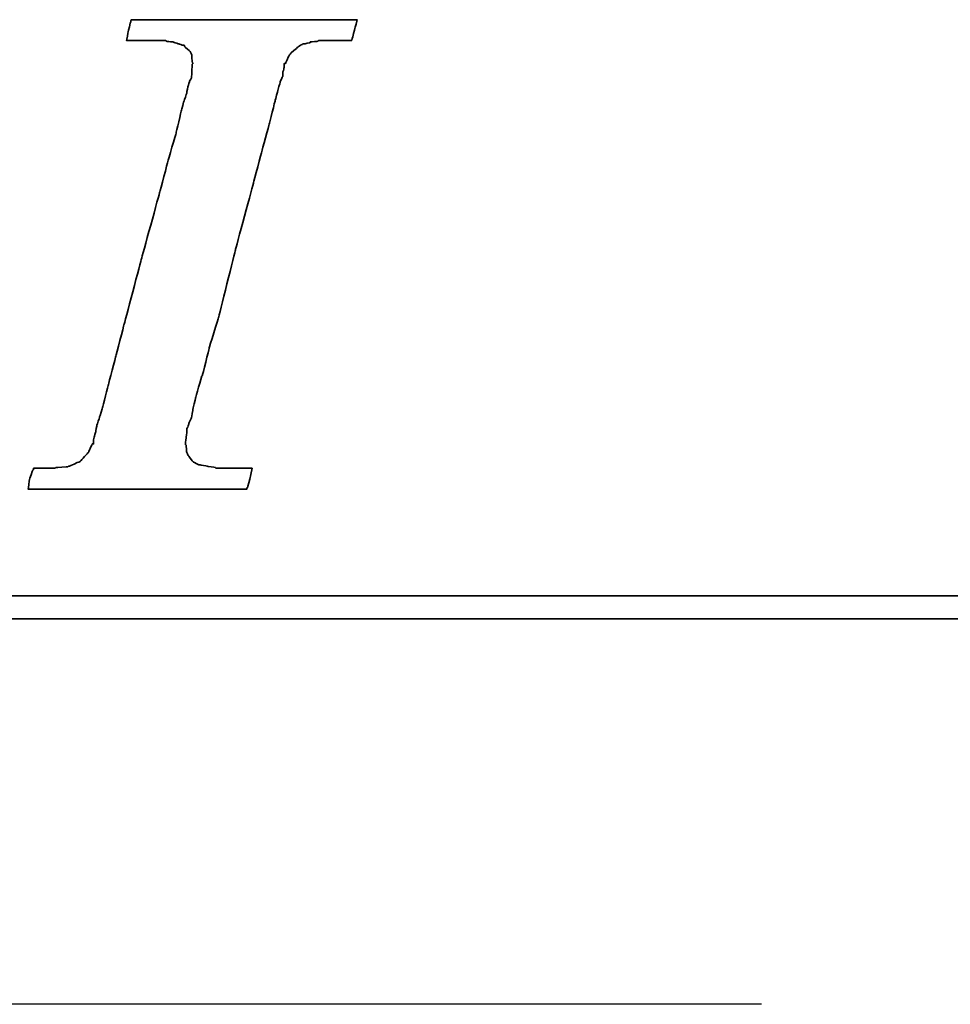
# Model space of a CAD drawing. Extents: x 473 to 1054, y -106 to 208.
# Tile 31 of 45: x 1022.66 to 1026.94, y -68.56 to -64.03. Entities that reach past the tile are written whole.
import ezdxf

# ---------------------------------------------------------------- set-up
doc = ezdxf.new("R2010")
doc.units = 0
doc.header["$MEASUREMENT"] = 0
doc.linetypes.add('CENTER', pattern=[2, 1.25, -0.25, 0.25, -0.25])
for name, color, linetype in [('CL', 1, 'CENTER'), ('DIM', 4, 'CONTINUOUS'), ('layer 1', 7, 'CONTINUOUS')]:
    doc.layers.add(name, color=color, linetype=linetype)

# ---------------------------------------------------------------- blocks, each defined once
blk = doc.blocks.new('TBI MOTION logo(完整正式版)')
at = {"layer": 'layer 1', "color": 22, "lineweight": 35}
for points, knots in [([(-40.59125, -7.94375), (-40.59125, -7.94375), (-40.97375, -7.94375), (-40.97375, -7.94375), (-40.97375, -7.94375), (-40.97375, -7.94375), (-41.38125, -7.94375), (-41.38125, -7.94375), (-41.38125, -7.94375), (-41.38125, -7.94375), (-41.54875, -7.94375), (-41.54875, -7.94375), (-41.54875, -7.94375), (-41.54875, -7.94375), (-41.59875, -7.94375), (-41.59875, -7.94375), (-41.59875, -7.94375), (-41.59875, -7.94375), (-41.88375, -7.94375), (-41.88375, -7.94375), (-41.88375, -7.94375), (-41.88375, -7.94375), (-41.90875, -7.91875), (-41.90875, -7.91875), (-41.90875, -7.91875), (-41.90875, -7.91875), (-42.19875, -7.87125), (-42.19875, -7.87125), (-42.19875, -7.87125), (-42.19875, -7.87125), (-42.43875, -7.82375), (-42.43875, -7.82375), (-42.43875, -7.82375), (-42.43875, -7.82375), (-42.45875, -7.82375), (-42.45875, -7.82375), (-42.45875, -7.82375), (-42.45875, -7.82375), (-42.48625, -7.82375), (-42.48625, -7.82375), (-42.48625, -7.82375), (-42.48625, -7.82375), (-42.67625, -7.72375), (-42.67625, -7.72375), (-42.67625, -7.72375), (-42.67625, -7.72375), (-42.70125, -7.70375), (-42.70125, -7.70375), (-42.70125, -7.70375), (-42.70125, -7.70375), (-42.72375, -7.67875), (-42.72375, -7.67875), (-42.72375, -7.67875), (-42.72375, -7.67875), (-42.86875, -7.48875), (-42.86875, -7.48875), (-42.86875, -7.48875), (-42.86875, -7.48875), (-42.89375, -7.43875), (-42.89375, -7.43875), (-42.89375, -7.43875), (-42.89375, -7.43875), (-42.91875, -7.38875), (-42.91875, -7.38875), (-42.91875, -7.38875), (-42.91875, -7.38875), (-42.93875, -7.12875), (-42.93875, -7.12875), (-42.93875, -7.12875), (-42.93875, -7.12875), (-42.96375, -7.10375), (-42.96375, -7.10375), (-42.96375, -7.10375), (-42.96375, -7.10375), (-42.96375, -7.05375), (-42.96375, -7.05375), (-42.96375, -7.05375), (-42.96375, -7.05375), (-42.96375, -7.00875), (-42.96375, -7.00875), (-42.96375, -7.00875), (-42.96375, -7.00875), (-42.91875, -6.69625), (-42.91875, -6.69625), (-42.91875, -6.69625), (-42.91875, -6.69625), (-42.91875, -6.62375), (-42.91875, -6.62375), (-42.91875, -6.62375), (-42.91875, -6.62375), (-42.91875, -6.59625), (-42.91875, -6.59625), (-42.91875, -6.59625), (-42.91875, -6.59625), (-42.91875, -6.57375), (-42.91875, -6.57375), (-42.91875, -6.57375), (-42.91875, -6.57375), (-42.91875, -6.52875), (-42.91875, -6.52875), (-42.91875, -6.52875), (-42.91875, -6.52875), (-42.89375, -6.50375), (-42.89375, -6.50375), (-42.89375, -6.50375), (-42.89375, -6.50375), (-42.84375, -6.38375), (-42.84375, -6.38375), (-42.84375, -6.38375), (-42.84375, -6.38375), (-42.84375, -6.35875), (-42.84375, -6.35875), (-42.84375, -6.35875), (-42.84375, -6.35875), (-42.74625, -6.14375), (-42.74625, -6.14375), (-42.74625, -6.14375), (-42.74625, -6.14375), (-42.70125, -5.85375), (-42.70125, -5.85375), (-42.70125, -5.85375), (-42.70125, -5.85375), (-42.60375, -5.47125), (-42.60375, -5.47125), (-42.60375, -5.47125), (-42.60375, -5.47125), (-42.60375, -5.44875), (-42.60375, -5.44875), (-42.60375, -5.44875), (-42.60375, -5.44875), (-42.38875, -4.67875), (-42.38875, -4.67875), (-42.38875, -4.67875), (-42.38875, -4.67875), (-42.36375, -4.65375), (-42.36375, -4.65375), (-42.36375, -4.65375), (-42.36375, -4.65375), (-42.12375, -3.69625), (-42.12375, -3.69625), (-42.12375, -3.69625), (-42.12375, -3.69625), (-42.12375, -3.67374), (-42.12375, -3.67374), (-42.12375, -3.67374), (-42.12375, -3.67374), (-41.78875, -2.59374), (-41.78875, -2.59374), (-41.78875, -2.59374), (-41.78875, -2.59374), (-41.18875, -0.19375), (-41.18875, -0.19375), (-41.18875, -0.19375), (-41.18875, -0.19375), (-40.54375, 2.20624), (-40.54375, 2.20624), (-40.54375, 2.20624), (-40.54375, 2.20624), (-40.25375, 3.30875), (-40.25375, 3.30875), (-40.25375, 3.30875), (-40.25375, 3.30875), (-39.98875, 4.27125), (-39.98875, 4.27125), (-39.98875, 4.27125), (-39.98875, 4.27125), (-39.77375, 5.13125), (-39.77375, 5.13125), (-39.77375, 5.13125), (-39.77375, 5.13125), (-39.67875, 5.47125), (-39.67875, 5.47125), (-39.67875, 5.47125), (-39.67875, 5.47125), (-39.60375, 5.75625), (-39.60375, 5.75625), (-39.60375, 5.75625), (-39.60375, 5.75625), (-39.60375, 5.78125), (-39.60375, 5.78125), (-39.60375, 5.78125), (-39.60375, 5.78125), (-39.50875, 5.97125), (-39.50875, 5.97125), (-39.50875, 5.97125), (-39.50875, 5.97125), (-39.50875, 6.13875), (-39.50875, 6.13875), (-39.50875, 6.13875), (-39.50875, 6.13875), (-39.48625, 6.16625), (-39.48625, 6.16625), (-39.48625, 6.16625), (-39.48625, 6.16625), (-39.46125, 6.28625), (-39.46125, 6.28625), (-39.46125, 6.28625), (-39.46125, 6.28625), (-39.46125, 6.42625), (-39.46125, 6.42625), (-39.46125, 6.42625), (-39.46125, 6.42625), (-39.41375, 6.42625), (-39.41375, 6.42625), (-39.41375, 6.42625), (-39.41375, 6.42625), (-39.29375, 6.69125), (-39.29375, 6.69125), (-39.29375, 6.69125), (-39.29375, 6.69125), (-39.26875, 6.74125), (-39.26875, 6.74125), (-39.26875, 6.74125), (-39.26875, 6.74125), (-39.24375, 6.76625), (-39.24375, 6.76625), (-39.24375, 6.76625), (-39.24375, 6.76625), (-38.98375, 7.00624), (-38.98375, 7.00624), (-38.98375, 7.00624), (-38.98375, 7.00624), (-38.95625, 7.02624), (-38.95625, 7.02624), (-38.95625, 7.02624), (-38.95625, 7.02624), (-38.78875, 7.12624), (-38.78875, 7.12624), (-38.78875, 7.12624), (-38.78875, 7.12624), (-38.76375, 7.12624), (-38.76375, 7.12624), (-38.76375, 7.12624), (-38.76375, 7.12624), (-38.74375, 7.12624), (-38.74375, 7.12624), (-38.74375, 7.12624), (-38.74375, 7.12624), (-38.52875, 7.17125), (-38.52875, 7.17125), (-38.52875, 7.17125), (-38.52875, 7.17125), (-38.52875, 7.19624), (-38.52875, 7.19624), (-38.52875, 7.19624), (-38.52875, 7.19624), (-38.50375, 7.19624), (-38.50375, 7.19624), (-38.50375, 7.19624), (-38.50375, 7.19624), (-38.26125, 7.21875), (-38.26125, 7.21875), (-38.26125, 7.21875), (-38.26125, 7.21875), (-38.23875, 7.24624), (-38.23875, 7.24624), (-38.23875, 7.24624), (-38.23875, 7.24624), (-38.21625, 7.24624), (-38.21625, 7.24624), (-38.21625, 7.24624), (-38.21625, 7.24624), (-38.18875, 7.24624), (-38.18875, 7.24624), (-38.18875, 7.24624), (-38.18875, 7.24624), (-37.90375, 7.24624), (-37.90375, 7.24624), (-37.90375, 7.24624), (-37.90375, 7.24624), (-37.85375, 7.24624), (-37.85375, 7.24624), (-37.85375, 7.24624), (-37.85375, 7.24624), (-37.75875, 7.24624), (-37.75875, 7.24624), (-37.75875, 7.24624), (-37.75875, 7.24624), (-37.42375, 7.24624), (-37.42375, 7.24624), (-37.42375, 7.24624), (-37.42375, 7.24624), (-37.08875, 7.24624), (-37.08875, 7.24624), (-37.08875, 7.24624), (-37.08875, 7.24624), (-37.06375, 7.24624), (-37.06375, 7.24624), (-37.06375, 7.24624), (-37.06375, 7.24624), (-37.06375, 7.26624), (-37.06375, 7.26624), (-37.06375, 7.26624), (-37.06375, 7.26624), (-37.03875, 7.29125), (-37.03875, 7.29125), (-37.03875, 7.29125), (-37.03875, 7.29125), (-37.03875, 7.31625), (-37.03875, 7.31625), (-37.03875, 7.31625), (-37.03875, 7.31625), (-36.94125, 7.67625), (-36.94125, 7.67625), (-36.94125, 7.67625), (-36.94125, 7.67625), (-36.86875, 7.98625), (-36.86875, 7.98625), (-36.86875, 7.98625), (-36.86875, 7.98625), (-36.98875, 7.98625), (-36.98875, 7.98625), (-36.98875, 7.98625), (-36.98875, 7.98625), (-37.42375, 7.98625), (-37.42375, 7.98625), (-37.42375, 7.98625), (-37.42375, 7.98625), (-37.94875, 7.98625), (-37.94875, 7.98625), (-37.94875, 7.98625), (-37.94875, 7.98625), (-38.57375, 7.98625), (-38.57375, 7.98625), (-38.57375, 7.98625), (-38.57375, 7.98625), (-39.29375, 7.98625), (-39.29375, 7.98625), (-39.29375, 7.98625), (-39.29375, 7.98625), (-40.82875, 7.98625), (-40.82875, 7.98625), (-40.82875, 7.98625), (-40.82875, 7.98625), (-42.36375, 7.98625), (-42.36375, 7.98625), (-42.36375, 7.98625), (-42.36375, 7.98625), (-43.08375, 7.98625), (-43.08375, 7.98625), (-43.08375, 7.98625), (-43.08375, 7.98625), (-43.70875, 7.98625), (-43.70875, 7.98625), (-43.70875, 7.98625), (-43.70875, 7.98625), (-44.23375, 7.98625), (-44.23375, 7.98625), (-44.23375, 7.98625), (-44.23375, 7.98625), (-44.66875, 7.98625), (-44.66875, 7.98625), (-44.66875, 7.98625), (-44.66875, 7.98625), (-44.88375, 7.98625), (-44.88375, 7.98625), (-44.88375, 7.98625), (-44.88375, 7.98625), (-44.90875, 7.94125), (-44.90875, 7.94125), (-44.90875, 7.94125), (-44.90875, 7.94125), (-44.90875, 7.91625), (-44.90875, 7.91625), (-44.90875, 7.91625), (-44.90875, 7.91625), (-45.00375, 7.55625), (-45.00375, 7.55625), (-45.00375, 7.55625), (-45.00375, 7.55625), (-45.05375, 7.24624), (-45.05375, 7.24624), (-45.05375, 7.24624), (-45.05375, 7.24624), (-44.61875, 7.24624), (-44.61875, 7.24624), (-44.61875, 7.24624), (-44.61875, 7.24624), (-44.11375, 7.24624), (-44.11375, 7.24624), (-44.11375, 7.24624), (-44.11375, 7.24624), (-43.99375, 7.24624), (-43.99375, 7.24624), (-43.99375, 7.24624), (-43.99375, 7.24624), (-43.94625, 7.24624), (-43.94625, 7.24624), (-43.94625, 7.24624), (-43.94625, 7.24624), (-43.92374, 7.24624), (-43.92374, 7.24624), (-43.92374, 7.24624), (-43.92374, 7.24624), (-43.65875, 7.24624), (-43.65875, 7.24624), (-43.65875, 7.24624), (-43.65875, 7.24624), (-43.63875, 7.21875), (-43.63875, 7.21875), (-43.63875, 7.21875), (-43.63875, 7.21875), (-43.46875, 7.19624), (-43.46875, 7.19624), (-43.46875, 7.19624), (-43.46875, 7.19624), (-43.39875, 7.19624), (-43.39875, 7.19624), (-43.39875, 7.19624), (-43.39875, 7.19624), (-43.37125, 7.17125), (-43.37125, 7.17125), (-43.37125, 7.17125), (-43.37125, 7.17125), (-43.34875, 7.17125), (-43.34875, 7.17125), (-43.34875, 7.17125), (-43.34875, 7.17125), (-43.20375, 7.12624), (-43.20375, 7.12624), (-43.20375, 7.12624), (-43.20375, 7.12624), (-43.05875, 7.07624), (-43.05875, 7.07624), (-43.05875, 7.07624), (-43.05875, 7.07624), (-43.01375, 7.07624), (-43.01375, 7.07624), (-43.01375, 7.07624), (-43.01375, 7.07624), (-42.98875, 7.02624), (-42.98875, 7.02624), (-42.98875, 7.02624), (-42.98875, 7.02624), (-42.79875, 6.86125), (-42.79875, 6.86125), (-42.79875, 6.86125), (-42.79875, 6.86125), (-42.77375, 6.81125), (-42.77375, 6.81125), (-42.77375, 6.81125), (-42.77375, 6.81125), (-42.74625, 6.76625), (-42.74625, 6.76625), (-42.74625, 6.76625), (-42.74625, 6.76625), (-42.72375, 6.47625), (-42.72375, 6.47625), (-42.72375, 6.47625), (-42.72375, 6.47625), (-42.70125, 6.45124), (-42.70125, 6.45124), (-42.70125, 6.45124), (-42.70125, 6.45124), (-42.70125, 6.42625), (-42.70125, 6.42625), (-42.70125, 6.42625), (-42.70125, 6.42625), (-42.72375, 6.40625), (-42.72375, 6.40625), (-42.72375, 6.40625), (-42.72375, 6.40625), (-42.74625, 5.97125), (-42.74625, 5.97125), (-42.74625, 5.97125), (-42.74625, 5.97125), (-42.74625, 5.94625), (-42.74625, 5.94625), (-42.74625, 5.94625), (-42.74625, 5.94625), (-42.74625, 5.92625), (-42.74625, 5.92625), (-42.74625, 5.92625), (-42.74625, 5.92625), (-42.77375, 5.87625), (-42.77375, 5.87625), (-42.77375, 5.87625), (-42.77375, 5.87625), (-42.81875, 5.80625), (-42.81875, 5.80625), (-42.81875, 5.80625), (-42.81875, 5.80625), (-42.86875, 5.63625), (-42.86875, 5.63625), (-42.86875, 5.63625), (-42.86875, 5.63625), (-42.91875, 5.39625), (-42.91875, 5.39625), (-42.91875, 5.39625), (-42.91875, 5.39625), (-42.91875, 5.37124), (-42.91875, 5.37124), (-42.91875, 5.37124), (-42.91875, 5.37124), (-43.01375, 5.10874), (-43.01375, 5.10874), (-43.01375, 5.10874), (-43.01375, 5.10874), (-43.10875, 4.77124), (-43.10875, 4.77124), (-43.10875, 4.77124), (-43.10875, 4.77124), (-43.29875, 3.95625), (-43.29875, 3.95625), (-43.29875, 3.95625), (-43.29875, 3.95625), (-43.58875, 2.95125), (-43.58875, 2.95125), (-43.58875, 2.95125), (-43.58875, 2.95125), (-43.87375, 1.87125), (-43.87375, 1.87125), (-43.87375, 1.87125), (-43.87375, 1.87125), (-44.52625, -0.50374), (-44.52625, -0.50374), (-44.52625, -0.50374), (-44.52625, -0.50374), (-45.14875, -2.85375), (-45.14875, -2.85375), (-45.14875, -2.85375), (-45.14875, -2.85375), (-45.43375, -3.95875), (-45.43375, -3.95875), (-45.43375, -3.95875), (-45.43375, -3.95875), (-45.69875, -4.96875), (-45.69875, -4.96875), (-45.69875, -4.96875), (-45.69875, -4.96875), (-45.91375, -5.78375), (-45.91375, -5.78375), (-45.91375, -5.78375), (-45.91375, -5.78375), (-46.01375, -6.11875), (-46.01375, -6.11875), (-46.01375, -6.11875), (-46.01375, -6.11875), (-46.01375, -6.14375), (-46.01375, -6.14375), (-46.01375, -6.14375), (-46.01375, -6.14375), (-46.10875, -6.40875), (-46.10875, -6.40875), (-46.10875, -6.40875), (-46.10875, -6.40875), (-46.15375, -6.64875), (-46.15375, -6.64875), (-46.15375, -6.64875), (-46.15375, -6.64875), (-46.20375, -6.83875), (-46.20375, -6.83875), (-46.20375, -6.83875), (-46.20375, -6.83875), (-46.22875, -6.93375), (-46.22875, -6.93375), (-46.22875, -6.93375), (-46.22875, -6.93375), (-46.22875, -7.07875), (-46.22875, -7.07875), (-46.22875, -7.07875), (-46.22875, -7.07875), (-46.27375, -7.07875), (-46.27375, -7.07875), (-46.27375, -7.07875), (-46.27375, -7.07875), (-46.39375, -7.34375), (-46.39375, -7.34375), (-46.39375, -7.34375), (-46.39375, -7.34375), (-46.39375, -7.36875), (-46.39375, -7.36875), (-46.39375, -7.36875), (-46.39375, -7.36875), (-46.42125, -7.38875), (-46.42125, -7.38875), (-46.42125, -7.38875), (-46.42125, -7.38875), (-46.68375, -7.67875), (-46.68375, -7.67875), (-46.68375, -7.67875), (-46.68375, -7.67875), (-46.70875, -7.70375), (-46.70875, -7.70375), (-46.70875, -7.70375), (-46.70875, -7.70375), (-46.75375, -7.72375), (-46.75375, -7.72375), (-46.75375, -7.72375), (-46.75375, -7.72375), (-47.08875, -7.87125), (-47.08875, -7.87125), (-47.08875, -7.87125), (-47.08875, -7.87125), (-47.11625, -7.87125), (-47.11625, -7.87125), (-47.11625, -7.87125), (-47.11625, -7.87125), (-47.13875, -7.89375), (-47.13875, -7.89375), (-47.13875, -7.89375), (-47.13875, -7.89375), (-47.56875, -7.91875), (-47.56875, -7.91875), (-47.56875, -7.91875), (-47.56875, -7.91875), (-47.59625, -7.94375), (-47.59625, -7.94375), (-47.59625, -7.94375), (-47.59625, -7.94375), (-47.64375, -7.94375), (-47.64375, -7.94375), (-47.64375, -7.94375), (-47.64375, -7.94375), (-47.73625, -7.94375), (-47.73625, -7.94375), (-47.73625, -7.94375), (-47.73625, -7.94375), (-48.07375, -7.94375), (-48.07375, -7.94375), (-48.07375, -7.94375), (-48.07375, -7.94375), (-48.36125, -7.94375), (-48.36125, -7.94375), (-48.36125, -7.94375), (-48.36125, -7.94375), (-48.36125, -7.96625), (-48.36125, -7.96625), (-48.36125, -7.96625), (-48.36125, -7.96625), (-48.36125, -7.99125), (-48.36125, -7.99125), (-48.36125, -7.99125), (-48.36125, -7.99125), (-48.38875, -8.01375), (-48.38875, -8.01375), (-48.38875, -8.01375), (-48.38875, -8.01375), (-48.50875, -8.34875), (-48.50875, -8.34875), (-48.50875, -8.34875), (-48.50875, -8.34875), (-48.55375, -8.68625), (-48.55375, -8.68625), (-48.55375, -8.68625), (-48.55375, -8.68625), (-48.45875, -8.68625), (-48.45875, -8.68625), (-48.45875, -8.68625), (-48.45875, -8.68625), (-48.07375, -8.68625), (-48.07375, -8.68625), (-48.07375, -8.68625), (-48.07375, -8.68625), (-47.52375, -8.68625), (-47.52375, -8.68625), (-47.52375, -8.68625), (-47.52375, -8.68625), (-46.92375, -8.68625), (-46.92375, -8.68625), (-46.92375, -8.68625), (-46.92375, -8.68625), (-46.25375, -8.68625), (-46.25375, -8.68625), (-46.25375, -8.68625), (-46.25375, -8.68625), (-46.20375, -8.68625), (-46.20375, -8.68625), (-46.20375, -8.68625), (-46.20375, -8.68625), (-44.71375, -8.68625), (-44.71375, -8.68625), (-44.71375, -8.68625), (-44.71375, -8.68625), (-43.22875, -8.68625), (-43.22875, -8.68625), (-43.22875, -8.68625), (-43.22875, -8.68625), (-42.55875, -8.68625), (-42.55875, -8.68625), (-42.55875, -8.68625), (-42.55875, -8.68625), (-42.50875, -8.68625), (-42.50875, -8.68625), (-42.50875, -8.68625), (-42.50875, -8.68625), (-41.93375, -8.68625), (-41.93375, -8.68625), (-41.93375, -8.68625), (-41.93375, -8.68625), (-41.38125, -8.68625), (-41.38125, -8.68625), (-41.38125, -8.68625), (-41.38125, -8.68625), (-40.97375, -8.68625), (-40.97375, -8.68625), (-40.97375, -8.68625), (-40.97375, -8.68625), (-40.78125, -8.68625), (-40.78125, -8.68625), (-40.78125, -8.68625), (-40.78125, -8.68625), (-40.78125, -8.63875), (-40.78125, -8.63875), (-40.78125, -8.63875), (-40.78125, -8.63875), (-40.75875, -8.63875), (-40.75875, -8.63875), (-40.75875, -8.63875), (-40.75875, -8.63875), (-40.66375, -8.27875), (-40.66375, -8.27875), (-40.66375, -8.27875), (-40.66375, -8.27875), (-40.59125, -7.94375), (-40.59125, -7.94375)], [0, 0, 0, 0, 0.00558659, 0.00558659, 0.00558659, 0.0055866, 0.01117318, 0.01117318, 0.01117318, 0.01117319, 0.01675978, 0.01675978, 0.01675978, 0.01675979, 0.02234637, 0.02234637, 0.02234637, 0.02234638, 0.02793296, 0.02793296, 0.02793296, 0.02793297, 0.03351955, 0.03351955, 0.03351955, 0.03351956, 0.03910615, 0.03910615, 0.03910615, 0.03910616, 0.04469274, 0.04469274, 0.04469274, 0.04469275, 0.05027933, 0.05027933, 0.05027933, 0.05027934, 0.05586592, 0.05586592, 0.05586592, 0.05586593, 0.06145251, 0.06145251, 0.06145251, 0.06145252, 0.06703911, 0.06703911, 0.06703911, 0.06703912, 0.0726257, 0.0726257, 0.0726257, 0.07262571, 0.07821229, 0.07821229, 0.07821229, 0.0782123, 0.08379888, 0.08379888, 0.08379888, 0.08379889, 0.08938547, 0.08938547, 0.08938547, 0.08938548, 0.09497207, 0.09497207, 0.09497207, 0.09497208, 0.10055866, 0.10055866, 0.10055866, 0.10055867, 0.10614525, 0.10614525, 0.10614525, 0.10614526, 0.11173184, 0.11173184, 0.11173184, 0.11173185, 0.11731844, 0.11731844, 0.11731844, 0.11731845, 0.12290503, 0.12290503, 0.12290503, 0.12290504, 0.12849162, 0.12849162, 0.12849162, 0.12849163, 0.13407821, 0.13407821, 0.13407821, 0.13407822, 0.1396648, 0.1396648, 0.1396648, 0.13966481, 0.1452514, 0.1452514, 0.1452514, 0.14525141, 0.15083799, 0.15083799, 0.15083799, 0.150838, 0.15642458, 0.15642458, 0.15642458, 0.15642459, 0.16201117, 0.16201117, 0.16201117, 0.16201118, 0.16759777, 0.16759777, 0.16759777, 0.16759778, 0.17318436, 0.17318436, 0.17318436, 0.17318437, 0.17877095, 0.17877095, 0.17877095, 0.17877096, 0.18435754, 0.18435754, 0.18435754, 0.18435755, 0.18994413, 0.18994413, 0.18994413, 0.18994414, 0.19553073, 0.19553073, 0.19553073, 0.19553074, 0.20111732, 0.20111732, 0.20111732, 0.20111733, 0.20670391, 0.20670391, 0.20670391, 0.20670392, 0.2122905, 0.2122905, 0.2122905, 0.21229051, 0.21787709, 0.21787709, 0.21787709, 0.2178771, 0.22346369, 0.22346369, 0.22346369, 0.2234637, 0.22905028, 0.22905028, 0.22905028, 0.22905029, 0.23463687, 0.23463687, 0.23463687, 0.23463688, 0.24022346, 0.24022346, 0.24022346, 0.24022347, 0.24581006, 0.24581006, 0.24581006, 0.24581007, 0.25139665, 0.25139665, 0.25139665, 0.25139666, 0.25698324, 0.25698324, 0.25698324, 0.25698325, 0.26256983, 0.26256983, 0.26256983, 0.26256984, 0.26815642, 0.26815642, 0.26815642, 0.26815643, 0.27374302, 0.27374302, 0.27374302, 0.27374303, 0.27932961, 0.27932961, 0.27932961, 0.27932962, 0.2849162, 0.2849162, 0.2849162, 0.28491621, 0.29050279, 0.29050279, 0.29050279, 0.2905028, 0.29608939, 0.29608939, 0.29608939, 0.2960894, 0.30167598, 0.30167598, 0.30167598, 0.30167599, 0.30726257, 0.30726257, 0.30726257, 0.30726258, 0.31284916, 0.31284916, 0.31284916, 0.31284917, 0.31843575, 0.31843575, 0.31843575, 0.31843576, 0.32402235, 0.32402235, 0.32402235, 0.32402236, 0.32960894, 0.32960894, 0.32960894, 0.32960895, 0.33519553, 0.33519553, 0.33519553, 0.33519554, 0.34078212, 0.34078212, 0.34078212, 0.34078213, 0.34636872, 0.34636872, 0.34636872, 0.34636873, 0.35195531, 0.35195531, 0.35195531, 0.35195532, 0.3575419, 0.3575419, 0.3575419, 0.35754191, 0.36312849, 0.36312849, 0.36312849, 0.3631285, 0.36871508, 0.36871508, 0.36871508, 0.36871509, 0.37430168, 0.37430168, 0.37430168, 0.37430169, 0.37988827, 0.37988827, 0.37988827, 0.37988828, 0.38547486, 0.38547486, 0.38547486, 0.38547487, 0.39106145, 0.39106145, 0.39106145, 0.39106146, 0.39664804, 0.39664804, 0.39664804, 0.39664805, 0.40223464, 0.40223464, 0.40223464, 0.40223465, 0.40782123, 0.40782123, 0.40782123, 0.40782124, 0.41340782, 0.41340782, 0.41340782, 0.41340783, 0.41899441, 0.41899441, 0.41899441, 0.41899442, 0.42458101, 0.42458101, 0.42458101, 0.42458102, 0.4301676, 0.4301676, 0.4301676, 0.43016761, 0.43575419, 0.43575419, 0.43575419, 0.4357542, 0.44134078, 0.44134078, 0.44134078, 0.44134079, 0.44692737, 0.44692737, 0.44692737, 0.44692738, 0.45251397, 0.45251397, 0.45251397, 0.45251398, 0.45810056, 0.45810056, 0.45810056, 0.45810057, 0.46368715, 0.46368715, 0.46368715, 0.46368716, 0.46927374, 0.46927374, 0.46927374, 0.46927375, 0.47486034, 0.47486034, 0.47486034, 0.47486035, 0.48044693, 0.48044693, 0.48044693, 0.48044694, 0.48603352, 0.48603352, 0.48603352, 0.48603353, 0.49162011, 0.49162011, 0.49162011, 0.49162012, 0.4972067, 0.4972067, 0.4972067, 0.49720671, 0.5027933, 0.5027933, 0.5027933, 0.50279331, 0.50837989, 0.50837989, 0.50837989, 0.5083799, 0.51396648, 0.51396648, 0.51396648, 0.51396649, 0.51955307, 0.51955307, 0.51955307, 0.51955308, 0.52513966, 0.52513966, 0.52513966, 0.52513967, 0.53072626, 0.53072626, 0.53072626, 0.53072627, 0.53631285, 0.53631285, 0.53631285, 0.53631286, 0.54189944, 0.54189944, 0.54189944, 0.54189945, 0.54748603, 0.54748603, 0.54748603, 0.54748604, 0.55307263, 0.55307263, 0.55307263, 0.55307264, 0.55865922, 0.55865922, 0.55865922, 0.55865923, 0.56424581, 0.56424581, 0.56424581, 0.56424582, 0.5698324, 0.5698324, 0.5698324, 0.56983241, 0.57541899, 0.57541899, 0.57541899, 0.575419, 0.58100559, 0.58100559, 0.58100559, 0.5810056, 0.58659218, 0.58659218, 0.58659218, 0.58659219, 0.59217877, 0.59217877, 0.59217877, 0.59217878, 0.59776536, 0.59776536, 0.59776536, 0.59776537, 0.60335196, 0.60335196, 0.60335196, 0.60335197, 0.60893855, 0.60893855, 0.60893855, 0.60893856, 0.61452514, 0.61452514, 0.61452514, 0.61452515, 0.62011173, 0.62011173, 0.62011173, 0.62011174, 0.62569832, 0.62569832, 0.62569832, 0.62569833, 0.63128492, 0.63128492, 0.63128492, 0.63128493, 0.63687151, 0.63687151, 0.63687151, 0.63687152, 0.6424581, 0.6424581, 0.6424581, 0.64245811, 0.64804469, 0.64804469, 0.64804469, 0.6480447, 0.65363128, 0.65363128, 0.65363128, 0.65363129, 0.65921788, 0.65921788, 0.65921788, 0.65921789, 0.66480447, 0.66480447, 0.66480447, 0.66480448, 0.67039106, 0.67039106, 0.67039106, 0.67039107, 0.67597765, 0.67597765, 0.67597765, 0.67597766, 0.68156425, 0.68156425, 0.68156425, 0.68156426, 0.68715084, 0.68715084, 0.68715084, 0.68715085, 0.69273743, 0.69273743, 0.69273743, 0.69273744, 0.69832402, 0.69832402, 0.69832402, 0.69832403, 0.70391061, 0.70391061, 0.70391061, 0.70391062, 0.70949721, 0.70949721, 0.70949721, 0.70949722, 0.7150838, 0.7150838, 0.7150838, 0.71508381, 0.72067039, 0.72067039, 0.72067039, 0.7206704, 0.72625698, 0.72625698, 0.72625698, 0.72625699, 0.73184358, 0.73184358, 0.73184358, 0.73184359, 0.73743017, 0.73743017, 0.73743017, 0.73743018, 0.74301676, 0.74301676, 0.74301676, 0.74301677, 0.74860335, 0.74860335, 0.74860335, 0.74860336, 0.75418994, 0.75418994, 0.75418994, 0.75418995, 0.75977654, 0.75977654, 0.75977654, 0.75977655, 0.76536313, 0.76536313, 0.76536313, 0.76536314, 0.77094972, 0.77094972, 0.77094972, 0.77094973, 0.77653631, 0.77653631, 0.77653631, 0.77653632, 0.78212291, 0.78212291, 0.78212291, 0.78212292, 0.7877095, 0.7877095, 0.7877095, 0.78770951, 0.79329609, 0.79329609, 0.79329609, 0.7932961, 0.79888268, 0.79888268, 0.79888268, 0.79888269, 0.80446927, 0.80446927, 0.80446927, 0.80446928, 0.81005587, 0.81005587, 0.81005587, 0.81005588, 0.81564246, 0.81564246, 0.81564246, 0.81564247, 0.82122905, 0.82122905, 0.82122905, 0.82122906, 0.82681564, 0.82681564, 0.82681564, 0.82681565, 0.83240223, 0.83240223, 0.83240223, 0.83240224, 0.83798883, 0.83798883, 0.83798883, 0.83798884, 0.84357542, 0.84357542, 0.84357542, 0.84357543, 0.84916201, 0.84916201, 0.84916201, 0.84916202, 0.8547486, 0.8547486, 0.8547486, 0.85474861, 0.8603352, 0.8603352, 0.8603352, 0.86033521, 0.86592179, 0.86592179, 0.86592179, 0.8659218, 0.87150838, 0.87150838, 0.87150838, 0.87150839, 0.87709497, 0.87709497, 0.87709497, 0.87709498, 0.88268156, 0.88268156, 0.88268156, 0.88268157, 0.88826816, 0.88826816, 0.88826816, 0.88826817, 0.89385475, 0.89385475, 0.89385475, 0.89385476, 0.89944134, 0.89944134, 0.89944134, 0.89944135, 0.90502793, 0.90502793, 0.90502793, 0.90502794, 0.91061453, 0.91061453, 0.91061453, 0.91061454, 0.91620112, 0.91620112, 0.91620112, 0.91620113, 0.92178771, 0.92178771, 0.92178771, 0.92178772, 0.9273743, 0.9273743, 0.9273743, 0.92737431, 0.93296089, 0.93296089, 0.93296089, 0.9329609, 0.93854749, 0.93854749, 0.93854749, 0.9385475, 0.94413408, 0.94413408, 0.94413408, 0.94413409, 0.94972067, 0.94972067, 0.94972067, 0.94972068, 0.95530726, 0.95530726, 0.95530726, 0.95530727, 0.96089385, 0.96089385, 0.96089385, 0.96089386, 0.96648045, 0.96648045, 0.96648045, 0.96648046, 0.97206704, 0.97206704, 0.97206704, 0.97206705, 0.97765363, 0.97765363, 0.97765363, 0.97765364, 0.98324022, 0.98324022, 0.98324022, 0.98324023, 0.98882682, 0.98882682, 0.98882682, 0.98882683, 0.99441341, 0.99441341, 0.99441341, 0.99441342, 1, 1, 1, 1]), ([(75.90875, -9.47875), (75.90875, -9.47875), (75.90875, -12.28625), (75.90875, -12.28625), (75.90875, -12.28625), (75.90875, -12.28625), (75.90875, -12.47875), (75.90875, -12.47875), (75.90875, -12.47875), (75.90875, -12.47875), (75.71625, -12.47875), (75.71625, -12.47875), (75.71625, -12.47875), (75.71625, -12.47875), (-88.32875, -12.47875), (-88.32875, -12.47875), (-88.32875, -12.47875), (-88.32875, -12.47875), (-88.32875, -13.29375), (-88.32875, -13.29375), (-88.32875, -13.29375), (-88.32875, -13.29375), (82.89125, -13.29375), (82.89125, -13.29375), (82.89125, -13.29375), (82.89125, -13.29375), (75.90875, -9.47875), (75.90875, -9.47875)], [0, 0, 0, 0, 0.14285714, 0.14285714, 0.14285714, 0.14285715, 0.28571429, 0.28571429, 0.28571429, 0.2857143, 0.42857143, 0.42857143, 0.42857143, 0.42857144, 0.57142857, 0.57142857, 0.57142857, 0.57142858, 0.71428571, 0.71428571, 0.71428571, 0.71428572, 0.85714286, 0.85714286, 0.85714286, 0.85714287, 1, 1, 1, 1])]:
    blk.add_open_spline(points, degree=3, knots=knots, dxfattribs=at)

msp = doc.modelspace()

# ---------------------------------------------------------------- linework, layer by layer
at = {"layer": 'CL', "color": 7, "ltscale": 5}
msp.add_line((1046.0706, -68.5642), (997.0706, -68.5642), dxfattribs=at)

# ---------------------------------------------------------------- block references
at = {"layer": 'DIM', "xscale": 0.1295999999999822, "yscale": 0.1295999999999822, "zscale": 0.1295999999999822}
msp.add_blockref('TBI MOTION logo(完整正式版)', (1028.9871, -65.0669), dxfattribs=at)

doc.saveas('drawing.dxf')
